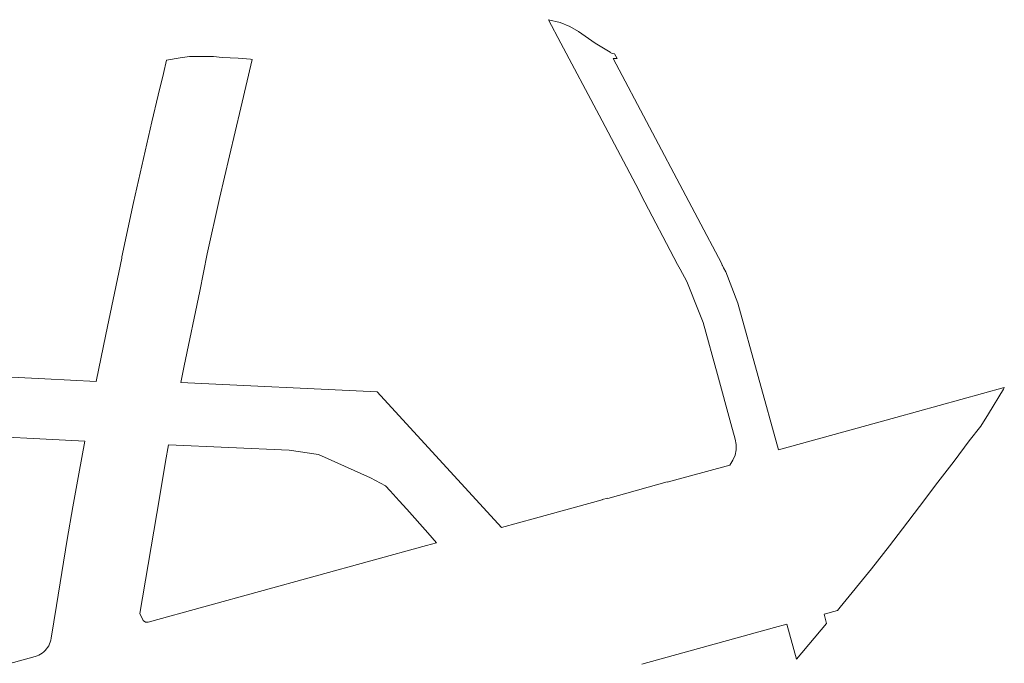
# Model space of a CAD drawing. Header units: metres. Extents: x 102498 to 104230, y 417239 to 420360.
# Tile 10 of 12: x 103050 to 103492, y 419926 to 420215. Entities that reach past the tile are written whole.
import ezdxf

# ---------------------------------------------------------------- set-up
doc = ezdxf.new("R2010")
doc.units = ezdxf.units.M
doc.layers.add('B-WE-KG-GRENS_PERCEEL-GV', color=150, linetype='Continuous', lineweight=18)

msp = doc.modelspace()

# ---------------------------------------------------------------- linework, layer by layer
at = {"layer": 'B-WE-KG-GRENS_PERCEEL-GV'}
for points in [[(103329.228, 419925.394), (103388.886, 419941.902), (103394.402, 419943.417), (103398.689, 419927.698), (103412.216, 419943.745), (103411.09, 419947.825), (103417.04, 419949.469), (103418.35, 419951.023), (103432.398, 419968.188), (103440.446, 419978.489), (103446.333, 419986.186), (103453.902, 419996.134), (103462.192, 420007.147), (103469.519, 420016.501), (103476.249, 420025.621), (103481.414, 420032.252), (103484.906, 420037.823), (103491.53, 420048.849), (103491.964, 420049.519), (103443.34, 420036.119), (103443.332, 420036.149), (103390.653, 420021.589), (103372.427, 420087.395), (103366.916, 420101.45), (103366.008, 420103.3), (103365.531, 420104.25), (103365.398, 420104.515), (103365, 420105.267), (103354.379, 420125.368), (103348.979, 420135.588), (103316.415, 420197.215), (103318.171, 420197.102), (103317.077, 420199.298), (103316.002, 420199.376), (103315.128, 420199.901), (103315.047, 420199.95), (103308.303, 420204), (103300.87, 420209.262), (103297.046, 420211.543), (103292.595, 420213.376), (103287.467, 420214.559), (103292.997, 420204.088), (103310.147, 420171.702), (103327.9, 420138.084), (103329.045, 420135.888), (103345.337, 420104.732), (103346.436, 420102.658), (103349.432, 420097.081), (103355, 420083.281), (103356.768, 420078.745), (103363.187, 420055.387), (103369.241, 420033.357), (103371.176, 420026.316), (103371.574, 420023.982), (103371.595, 420021.55), (103371.141, 420019.153), (103370.142, 420016.938), (103368.747, 420014.792), (103340.694, 420007.093), (103340.667, 420007.189), (103314.067, 419999.832), (103314.027, 419999.977), (103311.456, 419999.267), (103311.489, 419999.162), (103281.621, 419990.952), (103266.264, 419986.731), (103210.471, 420047.599), (103122.365, 420051.852), (103123.834, 420059.25), (103130.968, 420092.776), (103134.276, 420109.571), (103139.805, 420134.405), (103144.212, 420153.533), (103149.366, 420175.096), (103154.478, 420196.749), (103153.637, 420196.812), (103148.174, 420197.262), (103141.014, 420197.671), (103137.127, 420197.978), (103131.603, 420198.081), (103126.284, 420197.978), (103122.09, 420197.467), (103116.015, 420196.385), (103114.573, 420190.35), (103112.258, 420180.702), (103109.401, 420168.795), (103103.401, 420142.477), (103101.129, 420132.51), (103095.897, 420108.107), (103095.862, 420107.621), (103088.766, 420073.349), (103084.4, 420052.267), (103061.411, 420053.392), (103043.425, 420054.273)], [(103021.25, 420028.535), (103079.311, 420025.552), (103076.617, 420010.832), (103073.995, 419996.099), (103071.446, 419981.353), (103068.969, 419966.595), (103066.565, 419951.825), (103064.233, 419937.043), (103064.059, 419936.178), (103063.81, 419935.331), (103063.488, 419934.51), (103063.094, 419933.721), (103062.632, 419932.969), (103062.105, 419932.261), (103061.518, 419931.602), (103060.875, 419930.997), (103060.182, 419930.452), (103059.443, 419929.969), (103058.665, 419929.554), (103057.852, 419929.209), (103057.013, 419928.937), (103014.742, 419917.267)]]:
    msp.add_lwpolyline(points, dxfattribs=at)
msp.add_lwpolyline([(103105.474, 419945.039), (103103.925, 419948.238), (103112.77, 420000), (103115.555, 420016.295), (103116.856, 420023.907), (103171.054, 420021.471), (103184.193, 420019.461), (103195.88, 420014.266), (103207.483, 420009.107), (103214.324, 420005.516), (103216.354, 420003.246), (103220.352, 419998.772), (103223.791, 419994.925), (103233.257, 419984.333), (103237.162, 419979.907), (103232.711, 419978.681), (103107.685, 419944.25), (103106.482, 419944.273)], close=True, dxfattribs=at)

doc.saveas('drawing.dxf')
